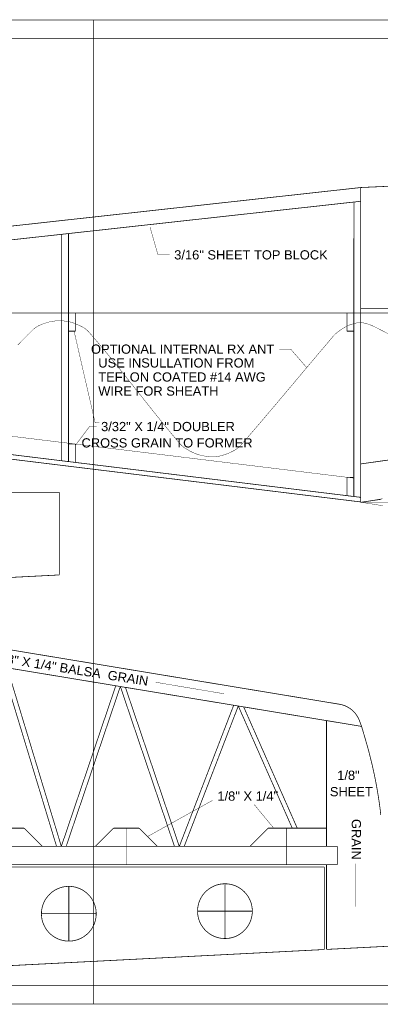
# Model space of a CAD drawing. Extents: x -1080 to 1070, y -166 to 202.
# Tile 4 of 24: x -299 to -175, y -166 to 171. Entities that reach past the tile are written whole.
import ezdxf

# ---------------------------------------------------------------- set-up
doc = ezdxf.new("R2010")
doc.units = 0
doc.header["$MEASUREMENT"] = 0
doc.linetypes.add('DASHED', pattern=[0.75, 0.5, -0.25])
doc.linetypes.add('DOT', pattern=[0.25, 0, -0.25])
for name, color, linetype in [('1', 7, 'CONTINUOUS'), ('DEFAULT', 7, 'CONTINUOUS'), ('LINE', 7, 'CONTINUOUS')]:
    doc.layers.add(name, color=color, linetype=linetype)
doc.styles.add('ARIAL', font='ARIAL.TTF')

# ---------------------------------------------------------------- blocks, each defined once
blk = doc.blocks.new('GROUP24')
at = {"layer": 'DEFAULT', "color": 3, "const_width": 0.01}
for points in [[(-37.625, 6.7375), (48.375, 6.7375)], [(-5.375, -6.7375), (-5.375, 6.7375)], [(-37.625, -6.7375), (48.375, -6.7375)]]:
    blk.add_lwpolyline(points, dxfattribs=at)
at = {"layer": 'DEFAULT', "color": 3, "linetype": 'DASHED', "const_width": 0.01}
for points in [[(-37.375, 6.4875), (48.125, 6.4875)], [(-37.375, -6.4875), (48.125, -6.4875)]]:
    blk.add_lwpolyline(points, dxfattribs=at)
blk = doc.blocks.new('GROUP3')
at = {"layer": 'DEFAULT'}
for points, const_width in [([(0, 2.1315), (6.8959, 0.9915)], 0.01), ([(1.9801, 1.7864), (2.7195, -0.6526)], 0.01), ([(2.0432, 1.7937), (2.785, -0.6527)], 0.01), ([(2.7843, -0.6524), (3.5299, 1.5479)], 0.01), ([(2.8499, -0.6534), (3.5925, 1.5376)], 0.01), ([(3.5925, 1.5376), (4.3339, -0.6526)], 0.01), ([(3.6623, 1.5261), (4.3998, -0.6524)], 0.01), ([(4.0753, 1.5961), (5.012, 1.4385)], 0.005), ([(4.3998, -0.6524), (5.1445, 1.281)], 0.01), ([(4.4666, -0.6527), (5.2075, 1.2708)], 0.01), ([(5.2075, 1.2708), (5.9468, -0.4026)], 0.01), ([(5.2811, 1.2585), (6.0152, -0.4029)], 0.01), ([(6.4153, -0.6527), (6.4153, 1.071)], 0.01), ([(6.8657, 1.0721), (6.8959, 0.9915)], 0.01), ([(7.1587, -0.2201), (7.1552, -0.1893), (7.1518, -0.1585), (7.1479, -0.1273), (7.1439, -0.0959), (7.1395, -0.064), (7.1349, -0.0317), (7.1298, 0.001), (7.1248, 0.0331), (7.1196, 0.0648), (7.1145, 0.0962), (7.1091, 0.1271), (7.1037, 0.1579), (7.098, 0.1885), (7.0925, 0.2192), (7.0865, 0.2496), (7.0805, 0.2802), (7.0742, 0.3108), (7.0678, 0.3417), (7.061, 0.3727), (7.0542, 0.4041), (7.0471, 0.4359), (7.0398, 0.4683), (7.0315, 0.5025), (7.0234, 0.5363), (7.015, 0.5695), (7.0067, 0.6023), (6.998, 0.6346), (6.9895, 0.6669), (6.9807, 0.6988), (6.972, 0.7309), (6.9628, 0.7627), (6.9537, 0.7946), (6.9444, 0.8266), (6.9351, 0.8589), (6.9254, 0.8913), (6.9157, 0.9242), (6.9058, 0.9575), (6.8959, 0.9915)], 0.01), ([(3.9691, -0.5149), (4.8555, -0.0217)], 0.005), ([(5.4228, -0.0754), (5.6887, -0.3973)], 0.005), ([(2.1, -0.4027), (2.275, -0.4027)], 0.01), ([(2.275, -0.4027), (2.5248, -0.6525)], 0.01), ([(3.2501, -0.6525), (3.5, -0.4027)], 0.01), ([(3.5, -0.4027), (3.675, -0.4027)], 0.01), ([(3.675, -0.4027), (3.85, -0.4027)], 0.01), ([(3.85, -0.4027), (4.0998, -0.6525)], 0.01), ([(5.3653, -0.6527), (5.6153, -0.4027)], 0.01), ([(5.6153, -0.4027), (6.4153, -0.4027)], 0.01), ([(-6.5653, -0.6527), (6.5653, -0.6527)], 0.01), ([(6.5653, -0.9027), (6.5653, -0.6527)], 0.01), ([(0.0474, -0.934), (6.384, -0.934)], 0.01), ([(6.384, -2.063), (6.384, -0.934)], 0.01), ([(6.4153, -2.0629), (6.4153, -0.9027)], 0.01), ([(6.8125, -1.4756), (6.8125, -0.8898)], 0.005), ([(2.8871, -1.9495), (2.8871, -1.1995)], 0.01), ([(5.0249, -1.9139), (5.0249, -1.1639)], 0.01), ([(2.5121, -1.5745), (3.2621, -1.5745)], 0.01), ([(4.6499, -1.5389), (5.3999, -1.5389)], 0.01), ([(6.4169, -2.0629), (7.2907, -2.0181)], 0.01), ([(0.854, -2.3482), (6.384, -2.0646)], 0.01)]:
    blk.add_lwpolyline(points, dxfattribs=dict(at, const_width=const_width))
at = {"layer": 'DEFAULT', "const_width": 0.01}
blk.add_lwpolyline([(6.8657, 1.0721, 0.0875), (6.8038, 1.1768, 0.0875), (6.7098, 1.254, 0.0875), (6.595, 1.2944, 1.543)], format="xyb", dxfattribs=at)
at = {"layer": 'DEFAULT', "linetype": 'DOT', "const_width": 0.005}
for points in [[(3.675, -0.9027), (3.675, -0.4027)], [(5.8653, -0.9027), (5.8653, -0.4027)]]:
    blk.add_lwpolyline(points, dxfattribs=at)
at = {"layer": 'DEFAULT', "const_width": 0.01}
for points in [[(3.2621, -1.5745, 0.0985), (3.2335, -1.4309, 0.0985), (3.1522, -1.3093, 0.0985), (3.0306, -1.228, 0.0985), (2.887, -1.1995, 0.0985), (2.7435, -1.228, 0.0985), (2.6219, -1.3093, 0.0985), (2.5406, -1.4309, 0.0985), (2.5121, -1.5745, 0.0985), (2.5406, -1.718, 0.0985), (2.6219, -1.8396, 0.0985), (2.7435, -1.9209, 0.0985), (2.8871, -1.9494, 0.0985), (3.0306, -1.9209, 0.0985), (3.1522, -1.8396, 0.0985), (3.2335, -1.718, 0.0985)], [(5.3999, -1.5389, 0.0985), (5.3713, -1.3953, 0.0985), (5.29, -1.2737, 0.0985), (5.1684, -1.1924, 0.0985), (5.0248, -1.1639, 0.0985), (4.8813, -1.1924, 0.0985), (4.7597, -1.2737, 0.0985), (4.6784, -1.3953, 0.0985), (4.6499, -1.5389, 0.0985), (4.6784, -1.6824, 0.0985), (4.7597, -1.804, 0.0985), (4.8813, -1.8853, 0.0985), (5.0249, -1.9138, 0.0985), (5.1684, -1.8853, 0.0985), (5.29, -1.804, 0.0985), (5.3713, -1.6824, 0.0985)]]:
    blk.add_lwpolyline(points, format="xyb", close=True, dxfattribs=at)
at = {"layer": 'LINE', "const_width": 0.01}
for points in [[(0.4123, 2.3169), (6.5951, 1.2945)], [(-6.5653, -0.9027), (6.5653, -0.9027)]]:
    blk.add_lwpolyline(points, dxfattribs=at)
at = {"layer": 'DEFAULT', "style": 'ARIAL'}
for s, rotation, p in [('1/8" X 1/4" BALSA  GRAIN', 351, (1.8839, 1.8769)), ('GRAIN', 270, (6.761, -0.2763))]:
    blk.add_text(s, height=0.1263, rotation=rotation, dxfattribs=at).set_placement(p)
for s, p in [('1/8"', (6.5623, 0.2592)), ('SHEET', (6.4616, 0.0343)), ('1/8" X 1/4"', (4.9215, -0.0262))]:
    blk.add_text(s, height=0.1263, dxfattribs=at).set_placement(p)
blk = doc.blocks.new('GROUP59')
at = {"layer": 'DEFAULT', "const_width": 0.01}
for points in [[(-3.1446, 0.7071), (3.192, 0.7071)], [(3.192, -0.4219), (3.192, 0.7071)], [(-2.338, -0.7071), (3.192, -0.4235)]]:
    blk.add_lwpolyline(points, dxfattribs=at)
blk = doc.blocks.new('GROUP33')
at = {"layer": 'DEFAULT', "const_width": 0.01}
for points in [[(4.6887, -1.0858), (4.7822, -1.0997), (4.8768, -1.1138), (4.9731, -1.1283)], [(4.9726, -1.1283), (4.9726, -0.6025)]]:
    blk.add_lwpolyline(points, dxfattribs=at)
at = {"layer": 'LINE', "const_width": 0.01}
blk.add_lwpolyline([(2.7245, -0.2851), (4.973, -0.6025)], dxfattribs=at)
blk = doc.blocks.new('GROUP31')
at = {"layer": '1', "linetype": 'DOT', "const_width": 0.005}
for points in [[(-3.3587, 0.0001), (3.4587, 0.0001)], [(3.164, 0.048), (3.1992, 0.0424)], [(3.1992, 0.0424), (3.2323, 0.0371)], [(3.2323, 0.0371), (3.2632, 0.0322)], [(3.2632, 0.0322), (3.2919, 0.0275)], [(3.2919, 0.0275), (3.3183, 0.0232)], [(3.3183, 0.0232), (3.3426, 0.0193)], [(3.3426, 0.0193), (3.3645, 0.0157)], [(3.3645, 0.0157), (3.3842, 0.0125)], [(3.3842, 0.0125), (3.4016, 0.0096)], [(3.4016, 0.0096), (3.4167, 0.0071)], [(3.4167, 0.0071), (3.4295, 0.005)], [(3.4295, 0.005), (3.44, 0.0032)], [(3.44, 0.0032), (3.4482, 0.0018)], [(3.44, -0.003), (3.4482, -0.0017)], [(3.4482, 0.0018), (3.454, 0.0009)], [(3.4482, -0.0017), (3.454, -0.0007)], [(3.454, 0.0009), (3.4575, 0.0003)], [(3.454, -0.0007), (3.4575, -0.0001)], [(3.4575, 0.0003), (3.4587, 0.0001)], [(3.4575, -0.0001), (3.4587, 0.0001)], [(3.164, -0.0478), (3.1992, -0.0422)], [(3.1992, -0.0422), (3.2323, -0.0369)], [(3.2323, -0.0369), (3.2632, -0.032)], [(3.2632, -0.032), (3.2919, -0.0273)], [(3.2919, -0.0273), (3.3183, -0.023)], [(3.3183, -0.023), (3.3426, -0.0191)], [(3.3426, -0.0191), (3.3645, -0.0155)], [(3.3645, -0.0155), (3.3842, -0.0123)], [(3.3842, -0.0123), (3.4016, -0.0094)], [(3.4016, -0.0094), (3.4167, -0.0069)], [(3.4167, -0.0069), (3.4295, -0.0048)], [(3.4295, -0.0048), (3.44, -0.003)]]:
    blk.add_lwpolyline(points, dxfattribs=at)
blk = doc.blocks.new('GROUP26')
at = {"layer": 'DEFAULT'}
for points, const_width in [([(-0.914, 2.7871), (-0.6882, 2.7975), (-0.4657, 2.8075)], 0.01), ([(-11.9904, 1.564), (-0.914, 2.7871)], 0.01), ([(-8.7834, 1.7296), (-0.9141, 2.5986)], 0.01), ([(-1.008, -1.4446), (-1.0074, 2.588)], 0.01), ([(-4.9148, -0.9663), (-4.9145, 2.157)], 0.01), ([(-3.7984, 2.2453), (-3.6902, 1.8664)], 0.005), ([(-5.0087, -0.9548), (-5.0084, 2.1464)], 0.01), ([(-3.6902, 1.8664), (-3.5299, 1.8664)], 0.005), ([(-0.9142, 0.9393), (-0.9177, 0.939), (-0.9213, 0.9389), (-0.9248, 0.9386), (-0.9284, 0.9386), (-0.9317, 0.9383), (-0.9353, 0.938), (-0.9387, 0.9377), (-0.9423, 0.9376), (-0.9456, 0.9371), (-0.9491, 0.9368), (-0.9524, 0.9362), (-0.956, 0.9358), (-0.9593, 0.9351), (-0.9629, 0.9345), (-0.9665, 0.9336), (-0.9701, 0.9329), (-0.9786, 0.9305), (-0.9872, 0.9282), (-0.9956, 0.9259), (-1.0041, 0.9238), (-1.0123, 0.9214), (-1.0206, 0.9193), (-1.0287, 0.9169), (-1.037, 0.9146), (-1.0449, 0.9119), (-1.053, 0.9093), (-1.061, 0.9064), (-1.0691, 0.9035), (-1.077, 0.9002), (-1.0851, 0.8968), (-1.0932, 0.8931), (-1.1013, 0.8893), (-1.1116, 0.8837), (-1.1218, 0.8783), (-1.1317, 0.8726), (-1.1416, 0.8671), (-1.1512, 0.8612), (-1.1608, 0.8555), (-1.1701, 0.8495), (-1.1795, 0.8435), (-1.1885, 0.8372), (-1.1977, 0.8308), (-1.2067, 0.8242), (-1.2158, 0.8176), (-1.2248, 0.8105), (-1.2338, 0.8035), (-1.2428, 0.7962), (-1.252, 0.7888), (-1.2588, 0.7825), (-1.2656, 0.7764), (-1.272, 0.7701), (-1.2784, 0.7638), (-1.2844, 0.7572), (-1.2904, 0.7508), (-1.2961, 0.7442), (-1.302, 0.7376), (-1.3074, 0.7307), (-1.3131, 0.724), (-1.3187, 0.7171), (-1.3244, 0.7103), (-1.33, 0.7032), (-1.3357, 0.6963), (-1.3416, 0.6891), (-1.3477, 0.6822), (-1.4249, 0.5911), (-1.5009, 0.5014), (-1.5756, 0.4127), (-1.6495, 0.3251), (-1.7224, 0.2381), (-1.795, 0.1518), (-1.8672, 0.0658), (-1.9394, -0.0198), (-2.0114, -0.1053), (-2.0838, -0.1911), (-2.1566, -0.2771), (-2.2302, -0.3638), (-2.3045, -0.451), (-2.38, -0.5391), (-2.4568, -0.6282), (-2.5351, -0.7186), (-2.5417, -0.7261), (-2.5483, -0.7336), (-2.5549, -0.7408), (-2.5618, -0.748), (-2.5686, -0.7548), (-2.5755, -0.7616), (-2.5826, -0.7682), (-2.5899, -0.7747), (-2.5971, -0.7808), (-2.6047, -0.7868), (-2.6124, -0.7925), (-2.6204, -0.7982), (-2.6284, -0.8034), (-2.6369, -0.8087), (-2.6455, -0.8136), (-2.6546, -0.8185), (-2.669, -0.8256), (-2.6834, -0.8326), (-2.6975, -0.8393), (-2.7119, -0.8458), (-2.726, -0.8519), (-2.7404, -0.8578), (-2.7547, -0.8633), (-2.7691, -0.8687), (-2.7835, -0.8735), (-2.7981, -0.8781), (-2.8128, -0.8824), (-2.8278, -0.8864), (-2.8429, -0.8899), (-2.8584, -0.8931), (-2.8741, -0.896), (-2.8902, -0.8986), (-2.9035, -0.9001), (-2.9169, -0.9013), (-2.93, -0.9019), (-2.9432, -0.9022), (-2.9561, -0.902), (-2.969, -0.9015), (-2.9819, -0.9005), (-2.9948, -0.8994), (-3.0074, -0.8977), (-3.0203, -0.8959), (-3.0332, -0.8938), (-3.0462, -0.8916), (-3.0591, -0.889), (-3.0722, -0.8865), (-3.0854, -0.8837), (-3.0989, -0.881), (-3.1096, -0.8784), (-3.1202, -0.8757), (-3.1305, -0.8728), (-3.1409, -0.8698), (-3.1509, -0.8664), (-3.1609, -0.863), (-3.1707, -0.8594), (-3.1806, -0.8557), (-3.1902, -0.8516), (-3.1998, -0.8474), (-3.2094, -0.843), (-3.2191, -0.8385), (-3.2287, -0.8336), (-3.2383, -0.8287), (-3.248, -0.8236), (-3.2579, -0.8184), (-3.2673, -0.813), (-3.2768, -0.8076), (-3.286, -0.8022), (-3.2953, -0.7968), (-3.3041, -0.7912), (-3.313, -0.7857), (-3.3217, -0.78), (-3.3304, -0.7742), (-3.3386, -0.768), (-3.3469, -0.7617), (-3.3549, -0.7551), (-3.3629, -0.7484), (-3.3705, -0.7411), (-3.3782, -0.7337), (-3.3855, -0.7259), (-3.3929, -0.7178), (-3.4751, -0.6198), (-3.5554, -0.5228), (-3.6339, -0.4265), (-3.7111, -0.331), (-3.787, -0.2359), (-3.8622, -0.1413), (-3.9368, -0.047), (-4.0113, 0.0469), (-4.0857, 0.1408), (-4.1606, 0.2349), (-4.2361, 0.3291), (-4.3128, 0.4237), (-4.3906, 0.5185), (-4.4702, 0.614), (-4.5516, 0.7101), (-4.6354, 0.8071), (-4.6448, 0.8173), (-4.6548, 0.8272), (-4.6649, 0.8364), (-4.6755, 0.8451), (-4.6862, 0.8532), (-4.6973, 0.8608), (-4.7086, 0.868), (-4.7204, 0.875), (-4.7321, 0.8814), (-4.7442, 0.8877), (-4.7565, 0.8936), (-4.7691, 0.8995), (-4.7817, 0.905), (-4.7946, 0.9107), (-4.8076, 0.9161), (-4.8208, 0.9218), (-4.8322, 0.9263), (-4.8438, 0.9306), (-4.8552, 0.9346), (-4.8667, 0.9384), (-4.8781, 0.9417), (-4.8896, 0.9449), (-4.901, 0.9477), (-4.9127, 0.9503), (-4.9241, 0.9525), (-4.9358, 0.9545), (-4.9475, 0.9562), (-4.9595, 0.9579), (-4.9714, 0.9591), (-4.9835, 0.9602), (-4.9958, 0.9609), (-5.0084, 0.9617), (-5.0216, 0.9619), (-5.0348, 0.9621), (-5.0478, 0.962), (-5.0608, 0.9619), (-5.0735, 0.9613), (-5.0863, 0.9606), (-5.0989, 0.9595), (-5.1117, 0.9584), (-5.1241, 0.9567), (-5.1367, 0.9548), (-5.1493, 0.9526), (-5.1619, 0.9503), (-5.1745, 0.9474), (-5.1871, 0.9443), (-5.1999, 0.9408), (-5.2128, 0.937), (-5.2261, 0.9325), (-5.2395, 0.9281), (-5.2527, 0.9235), (-5.2658, 0.9189), (-5.2785, 0.9139), (-5.2912, 0.9089), (-5.3036, 0.9035), (-5.316, 0.8979), (-5.3279, 0.8918), (-5.3398, 0.8853), (-5.3513, 0.8784), (-5.3628, 0.8712), (-5.3738, 0.8633), (-5.3848, 0.8549), (-5.3954, 0.8459), (-5.4058, 0.8363), (-5.4752, 0.7673), (-5.5428, 0.6987), (-5.6087, 0.6303)], 0.005), ([(-0.9141, 1.1322), (3.2492, 1.1322)], 0.01), ([(-4.821, 1.0697), (-4.8208, 0.8198)], 0.01), ([(-1.1012, 0.8197), (-1.1012, 1.0697)], 0.01), ([(-4.9147, 0.8197), (-4.8208, 0.8198)], 0.01), ([(-4.8365, 0.8118), (-4.5494, -0.4371)], 0.005), ([(-1.1012, 0.8197), (-1.0074, 0.8197)], 0.01), ([(-0.72, 0.8782), (1.8529, -0.4465)], 0.005), ([(-2.03, 0.5752), (-1.8736, 0.5752)], 0.005), ([(-1.8736, 0.5752), (-1.6547, 0.3227)], 0.005), ([(-11.983, -0.1012), (-0.9143, -1.4559)], 0.01), ([(-4.8182, -0.741), (-4.6262, -0.4851)], 0.005), ([(-4.6262, -0.4851), (-4.531, -0.4851)], 0.005), ([(-4.5494, -0.4371), (-4.4926, -0.4371)], 0.005), ([(-4.9147, -0.7259), (-4.821, -0.7259)], 0.01), ([(-4.821, -0.9776), (-4.821, -0.7259)], 0.01), ([(-1.1012, -1.433), (-1.1012, -1.1812)], 0.01), ([(-1.1012, -1.1812), (-1.008, -1.1812)], 0.01)]:
    blk.add_lwpolyline(points, dxfattribs=dict(at, const_width=const_width))
at = {"layer": 'DEFAULT', "const_width": 0.005}
blk.add_lwpolyline([(-0.72, 0.8782, 0.0855), (-0.9141, 0.9393, 4.2656)], format="xyb", dxfattribs=at)
at = {"layer": 'DEFAULT', "linetype": 'DOT', "const_width": 0.005}
blk.add_lwpolyline([(-10.9277, 0.0213), (-1.008, -1.1927)], dxfattribs=at)
at = {"layer": 'LINE', "const_width": 0.01}
for points in [[(-0.9143, -1.5188), (-0.914, 2.7871)], [(-9.0435, 1.0698), (3.2492, 1.0697)], [(-11.9905, -0.1632), (-0.9143, -1.5188)]]:
    blk.add_lwpolyline(points, dxfattribs=at)
at = {"layer": 'DEFAULT', "xscale": -1}
for name, p, rotation in [('GROUP33', (4.0569, -0.3963), 359.9998), ('GROUP31', (2.5519, -1.5176), 0.08980000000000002)]:
    blk.add_blockref(name, p, dxfattribs=dict(at, rotation=rotation))
at = {"layer": 'DEFAULT', "style": 'ARIAL'}
for s, p in [('3/16" SHEET TOP BLOCK', (-3.4674, 1.802)), ('OPTIONAL INTERNAL RX ANT', (-4.6071, 0.5108)), ('USE INSULLATION FROM', (-4.5073, 0.3222)), ('TEFLON COATED #14 AWG', (-4.5073, 0.1294)), ('WIRE FOR SHEATH', (-4.5073, -0.0634)), ('3/32" X 1/4" DOUBLER', (-4.4685, -0.5495)), ('CROSS GRAIN TO FORMER', (-4.7369, -0.773))]:
    blk.add_text(s, height=0.1263, dxfattribs=at).set_placement(p)

msp = doc.modelspace()

# ---------------------------------------------------------------- block references
at = {"layer": 'DEFAULT', "xscale": 25, "yscale": 25, "zscale": 25}
for name, p in [('GROUP24', (-139.15, 2.52)), ('GROUP26', (-159.13, 43.94)), ('GROUP59', (-364.97, -8.44)), ('GROUP3', (-354.07, -95.67))]:
    msp.add_blockref(name, p, dxfattribs=at)

doc.saveas('drawing.dxf')
